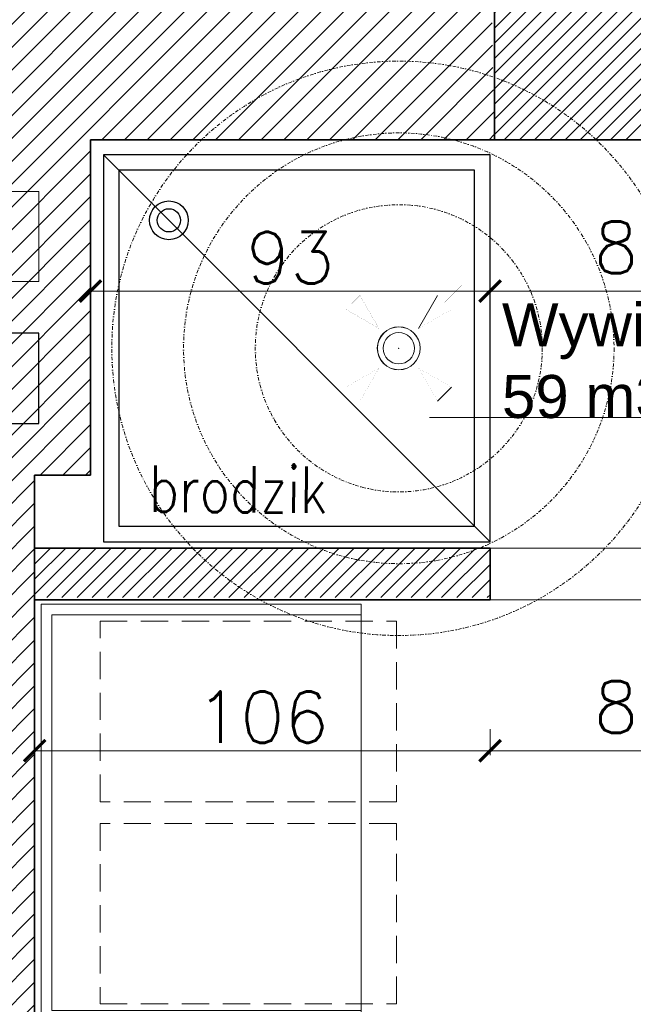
# Model space of a CAD drawing. Header units: millimetres. Extents: x -740 to 33545, y -26688 to 22494.
# Tile 135 of 256: x 10526 to 10669, y 10158 to 10387. Entities that reach past the tile are written whole.
import ezdxf
from ezdxf.lldxf.tags import DXFTag

# ---------------------------------------------------------------- set-up
doc = ezdxf.new("R2010")
doc.units = ezdxf.units.MM
doc.header["$MEASUREMENT"] = 0
for name, pattern in [('CENTERX2', [101.6, 63.5, -12.7, 12.7, -12.7]), ('DASHDOT', [1, 0.5, -0.25, 0, -0.25]), ('DASHED2', [9.525, 6.35, -3.175])]:
    doc.linetypes.add(name, pattern=pattern)
doc.layers.get('Defpoints').update_dxf_attribs({"color": 252})
doc.layers.add('## went NIEWID', color=51, linetype='DASHDOT', lineweight=15, plot=False)
doc.layers.add('_IS_EKO_Opis_Wentylacja', color=7, linetype='CENTERX2')
for name, color, linetype, lineweight in [('_IS_WYCIAG_TOALETY', 6, 'Continuous', 20), ('_IS_Wywiew', 1, 'Continuous', 20), ('A_istniejące ściany', 252, 'Continuous', 35), ('A_l.przerywana', 252, 'ICAD_ISO03W100', 9), ('A_projektowane sciany', 252, 'Continuous', 35), ('A_wyposażenie', 252, 'Continuous', 9), ('l.przerywana', 252, 'ICAD_ISO03W100', 5), ('l.wypełnien', 252, 'Continuous', 5), ('mebelki', 252, 'Continuous', 9), ('Nowe_820-G Rysunki Obrazki_Nr_pióra__1', 252, 'Continuous', 13), ('Nowe_820-G Rysunki Obrazki_Nr_pióra__23', 252, 'Continuous', 15), ('wymiarowanie', 252, 'Continuous', 9)]:
    doc.layers.add(name, color=color, linetype=linetype, lineweight=lineweight)
doc.styles.add('1-50', font='simplex.shx', dxfattribs={"width": 0.8, "height": 12})
doc.styles.add('Arial', font='arial.ttf')
doc.styles.add('styl2', font='simplex.shx')
tags = doc.linetypes.add('ICAD_ISO03W100', pattern=[30, 12, -18]).pattern_tags.tags
tags[6:7] = [DXFTag(74, 4), DXFTag(75, 0), DXFTag(340, '0'), DXFTag(46, 1.0), DXFTag(50, 0.0), DXFTag(44, 0.0), DXFTag(45, 0.0)]
tags[4:5] = [DXFTag(74, 4), DXFTag(75, 0), DXFTag(340, '0'), DXFTag(46, 1.0), DXFTag(50, 0.0), DXFTag(44, 0.0), DXFTag(45, 0.0)]
doc.dimstyles.new('Skala 1-50', dxfattribs={"dimtxt": 12, "dimasz": 5, "dimexe": 1, "dimexo": 1, "dimgap": 1.5, "dimtad": 1, "dimdec": 1, "dimrnd": 0.5, "dimtxsty": 'styl2', "dimblk": 'ARCHTICK', "dimcen": 5, "dimadec": 0, "dimazin": 0, "dimtfac": 1, "dimtdec": 1, "dimtmove": 1, "dimatfit": 3, "dimldrblk": 'ARCHTICK', "dimfxl": 0, "dimlwd": -1, "dimlwe": -1, "dimarcsym": 0})

# ---------------------------------------------------------------- blocks, each defined once
blk = doc.blocks.new('_ArchTick')
at = {"color": 0, "linetype": 'ByBlock', "const_width": 0.15}
blk.add_lwpolyline([(-0.5, -0.5), (0.5, 0.5)], dxfattribs=at)
blk = doc.blocks.new('*D1413')
at = {"layer": 'Defpoints', "color": 0}
for p in [(10529.35, 10252.84), (10635.35, 10252.84), (10635.35, 10217.24)]:
    blk.add_point(p, dxfattribs=at)
at = {"layer": 'wymiarowanie', "color": 0}
for p, q in [((10529.35, 10222.24), (10529.35, 10216.24)), ((10635.35, 10222.24), (10635.35, 10216.24)), ((10529.35, 10217.24), (10635.35, 10217.24))]:
    blk.add_line(p, q, dxfattribs=at)
at = {"layer": 'wymiarowanie', "color": 0, "xscale": 5, "yscale": 5, "zscale": 5, "rotation": 180}
blk.add_blockref('_ArchTick', (10529.35, 10217.24), dxfattribs=at)
at = {"layer": 'wymiarowanie', "color": 0, "xscale": 5, "yscale": 5, "zscale": 5}
blk.add_blockref('_ArchTick', (10635.35, 10217.24), dxfattribs=at)
at = {"layer": 'wymiarowanie', "color": 0, "insert": (10582.35, 10225.04), "char_height": 12, "attachment_point": 5, "style": 'styl2'}
blk.add_mtext('106', dxfattribs=at)
blk = doc.blocks.new('*D1414')
at = {"layer": 'Defpoints', "color": 0}
for p in [(10635.35, 10252.84), (10719.66, 10252.34), (10719.66, 10217.24)]:
    blk.add_point(p, dxfattribs=at)
at = {"layer": 'wymiarowanie', "color": 0}
for p, q in [((10635.35, 10222.24), (10635.35, 10216.24)), ((10719.66, 10222.24), (10719.66, 10216.24)), ((10635.35, 10217.24), (10719.66, 10217.24))]:
    blk.add_line(p, q, dxfattribs=at)
at = {"layer": 'wymiarowanie', "color": 0, "xscale": 5, "yscale": 5, "zscale": 5, "rotation": 180}
blk.add_blockref('_ArchTick', (10635.35, 10217.24), dxfattribs=at)
at = {"layer": 'wymiarowanie', "color": 0, "xscale": 5, "yscale": 5, "zscale": 5}
blk.add_blockref('_ArchTick', (10719.66, 10217.24), dxfattribs=at)
at = {"layer": 'wymiarowanie', "color": 0, "insert": (10677.51, 10225.59), "char_height": 12, "attachment_point": 5, "style": 'styl2'}
blk.add_mtext('84,5', dxfattribs=at)
blk = doc.blocks.new('*D2634')
at = {"layer": 'Defpoints', "color": 0}
for p in [(10542.35, 10359.34), (10635.35, 10355.84), (10635.35, 10324.14)]:
    blk.add_point(p, dxfattribs=at)
at = {"layer": 'wymiarowanie', "color": 0}
for p, q in [((10542.35, 10329.14), (10542.35, 10323.14)), ((10635.35, 10329.14), (10635.35, 10323.14)), ((10542.35, 10324.14), (10635.35, 10324.14))]:
    blk.add_line(p, q, dxfattribs=at)
at = {"layer": 'wymiarowanie', "color": 0, "xscale": 5, "yscale": 5, "zscale": 5, "rotation": 180}
blk.add_blockref('_ArchTick', (10542.35, 10324.14), dxfattribs=at)
at = {"layer": 'wymiarowanie', "color": 0, "xscale": 5, "yscale": 5, "zscale": 5}
blk.add_blockref('_ArchTick', (10635.35, 10324.14), dxfattribs=at)
at = {"layer": 'wymiarowanie', "color": 0, "insert": (10588.85, 10331.94), "char_height": 12, "attachment_point": 5, "style": 'styl2'}
blk.add_mtext('93', dxfattribs=at)
blk = doc.blocks.new('*D2635')
at = {"layer": 'Defpoints', "color": 0}
for p in [(10635.35, 10355.84), (10719.66, 10324.14), (10719.66, 10264.34)]:
    blk.add_point(p, dxfattribs=at)
at = {"layer": 'wymiarowanie', "color": 0}
for p, q in [((10635.35, 10329.14), (10635.35, 10323.14)), ((10635.35, 10324.14), (10719.66, 10324.14)), ((10719.66, 10319.14), (10719.66, 10325.14))]:
    blk.add_line(p, q, dxfattribs=at)
at = {"layer": 'wymiarowanie', "color": 0, "xscale": 5, "yscale": 5, "zscale": 5, "rotation": 180}
blk.add_blockref('_ArchTick', (10635.35, 10324.14), dxfattribs=at)
at = {"layer": 'wymiarowanie', "color": 0, "xscale": 5, "yscale": 5, "zscale": 5}
blk.add_blockref('_ArchTick', (10719.66, 10324.14), dxfattribs=at)
at = {"layer": 'wymiarowanie', "color": 0, "insert": (10677.51, 10332.49), "char_height": 12, "attachment_point": 5, "style": 'styl2'}
blk.add_mtext('84,5', dxfattribs=at)
blk = doc.blocks.new('FILL_245')
at = {"color": 1, "linetype": 'Continuous', "const_width": 0.018}
blk.add_lwpolyline([(-42321.15, 289.36), (-42313.9, 301.91), (-42308.6, 296.6)], close=True, dxfattribs=at)
blk = doc.blocks.new('FILL_244')
at = {"color": 1, "linetype": 'Continuous', "const_width": 0.018}
blk.add_lwpolyline([(-42321.15, 274.23), (-42308.6, 266.98), (-42313.9, 261.68)], close=True, dxfattribs=at)
blk = doc.blocks.new('Wywiew_lazienki')
at = {"layer": '## went NIEWID'}
for radius in [40, 30, 20]:
    blk.add_circle((10620.47, 9724.02), radius, dxfattribs=at)
at = {"layer": '_IS_WYCIAG_TOALETY', "linetype": 'Continuous', "lineweight": 0}
for p, q in [((10625.88, 9731.38), (10623.23, 9726.79)), ((10625.88, 9716.67), (10627.82, 9718.61))]:
    blk.add_line(p, q, dxfattribs=at)
at = {"layer": '_IS_WYCIAG_TOALETY', "linetype": 'Continuous', "lineweight": 0, "const_width": 0.00658}
for points in [[(10611.71, 9732.78), (10614.08, 9730.41)], [(10629.22, 9732.78), (10626.85, 9730.41)], [(10615.05, 9731.38), (10613.11, 9729.44)], [(10615.05, 9731.38), (10613.11, 9729.44)], [(10617.7, 9726.79), (10615.05, 9731.38)], [(10617.7, 9726.79), (10615.05, 9731.38)], [(10625.88, 9731.38), (10627.82, 9729.44)], [(10625.88, 9731.38), (10627.82, 9729.44)], [(10613.11, 9729.44), (10617.7, 9726.79)], [(10627.82, 9729.44), (10623.23, 9726.79)], [(10617.7, 9726.79), (10617.7, 9726.79)], [(10623.23, 9726.79), (10623.23, 9726.79)], [(10617.7, 9721.26), (10613.11, 9718.61)], [(10617.7, 9721.26), (10613.11, 9718.61)], [(10615.05, 9716.67), (10617.7, 9721.26)], [(10617.7, 9721.26), (10617.7, 9721.26)], [(10623.23, 9721.26), (10627.82, 9718.61)], [(10623.23, 9721.26), (10627.82, 9718.61)], [(10623.23, 9721.26), (10623.23, 9721.26)], [(10625.88, 9716.67), (10623.23, 9721.26)], [(10613.11, 9718.61), (10615.05, 9716.67)], [(10613.11, 9718.61), (10615.05, 9716.67)], [(10611.71, 9715.27), (10614.08, 9717.64)], [(10629.22, 9715.27), (10626.85, 9717.64)]]:
    blk.add_lwpolyline(points, dxfattribs=at)
at = {"layer": '_IS_WYCIAG_TOALETY', "lineweight": 0}
for radius in [2.98, 2.18]:
    blk.add_circle((10620.47, 9724.02), radius, dxfattribs=at)
blk.add_point((10620.47, 9724.02), dxfattribs=at)
blk.add_point((10620.47, 9724.02), dxfattribs=at)
at = {"layer": '_IS_WYCIAG_TOALETY', "lineweight": 0, "extrusion": (0, 0, -1), "xscale": 0.3657600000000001, "yscale": 0.3657600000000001, "zscale": -0.3657600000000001}
for name in ['FILL_245', 'FILL_244']:
    blk.add_blockref(name, (4861.68, 9620.96), dxfattribs=at)

msp = doc.modelspace()

# ---------------------------------------------------------------- hatches: boundary and pattern name
at = {"layer": 'l.wypełnien'}
h = msp.add_hatch(dxfattribs=at)
h.set_pattern_fill('ANSI31', color=256, scale=30, style=0)
h.paths.add_polyline_path([(10179.68, 10402.52), (10279.59, 10402.52), (10279.59, 10396.52), (10273.59, 10396.52), (10273.59, 10123.69), (10279.59, 10126.48), (10279.59, 10017.29), (10316.23, 10017.29), (10316.23, 9992.74), (10279.59, 9992.74), (10279.59, 9927.76), (10254.19, 9927.76), (10254.19, 10359.34), (10179.68, 10359.34)])
h.paths.add_polyline_path([(10260.11, 10246.37), (10272.71, 10246.37), (10272.71, 10279.87), (10260.11, 10279.87)], flags=24)
h.paths.add_polyline_path([(10504.8, 10309.84), (10504.8, 10297.84), (10504.8, 10254.75), (10504.8, 10017.29), (10504.8, 9992.74), (10504.8, 9927.76), (10529.35, 9927.76), (10529.35, 10281.34), (10542.35, 10281.34), (10542.35, 10359.34), (10636.35, 10359.34), (10635.51, 10402.52), (10504.8, 10402.52), (10504.8, 10396.52)])
h.paths.add_polyline_path([(10504.8, 10396.52), (10510.8, 10396.52), (10510.8, 10309.84), (10504.8, 10309.84)], flags=16)
h.paths.add_polyline_path([(10504.8, 10392.52), (10504.8, 10309.84), (10510.8, 10309.84), (10510.8, 10396.52), (10504.8, 10396.52)], flags=0)
h.paths.add_polyline_path([(10515.95, 10326.34), (10515.95, 10347.34), (10530.35, 10347.34), (10530.35, 10326.34)], flags=16)
h.paths.add_polyline_path([(10515.95, 10347.34), (10515.95, 10326.34), (10530.35, 10326.34), (10530.35, 10347.34)], flags=0)
h.paths.add_polyline_path([(10515.95, 10297.84), (10515.95, 10293.34), (10530.35, 10293.34), (10530.35, 10314.34), (10515.95, 10314.34), (10515.95, 10309.84)], flags=16)
h.paths.add_polyline_path([(10515.95, 10297.84), (10515.95, 10309.84), (10515.95, 10314.34), (10530.35, 10314.34), (10530.35, 10293.34), (10515.95, 10293.34)], flags=0)
h.paths.add_polyline_path([(10504.8, 10254.75), (10504.8, 10297.84), (10510.8, 10297.84), (10510.8, 10254.75)], flags=16)
h.paths.add_polyline_path([(10510.8, 10254.75), (10510.8, 10297.84), (10504.8, 10297.84), (10504.8, 10259.75), (10504.8, 10254.75)], flags=0)
h.paths.add_polyline_path([(10504.8, 10297.84), (10510.8, 10297.84), (10510.8, 10309.84), (10504.8, 10309.84)], flags=16)
h.paths.add_polyline_path([(10504.8, 10309.84), (10510.8, 10309.84), (10510.8, 10297.84), (10504.8, 10297.84)], flags=0)
h.paths.add_polyline_path([(10510.8, 10309.84), (10515.95, 10309.84), (10515.95, 10297.84), (10510.8, 10297.84)], flags=16)
h.paths.add_polyline_path([(10510.84, 10326.02), (10523.45, 10326.02), (10523.45, 10359.52), (10510.84, 10359.52)], flags=8)
h.paths.add_polyline_path([(10510.84, 10326.02), (10523.45, 10326.02), (10523.45, 10359.52), (10510.84, 10359.52)], flags=8)
h.paths.add_polyline_path([(9506.72, 10359.34), (9506.72, 10402.52), (9858.19, 10402.52), (9858.19, 10359.34)])
h.paths.add_polyline_path([(10000.19, 10359.34), (10089.09, 10359.34), (10089.09, 10402.52), (10000.19, 10402.52)])
h.paths.add_polyline_path([(10273.59, 10123.69), (10273.59, 10396.52), (10279.59, 10396.52), (10279.59, 10359.34), (10279.59, 10126.48)])
h.paths.add_polyline_path([(10372.72, 9992.74), (10372.72, 10017.29), (10316.23, 10017.29), (10316.23, 9992.74)])
h.paths.add_polyline_path([(9858.19, 10359.34), (9858.19, 10402.52), (9878.19, 10402.52), (9878.19, 10359.34)])
h.paths.add_polyline_path([(10000.19, 10359.34), (10000.19, 10402.52), (9980.19, 10402.52), (9980.19, 10359.34)])
h.paths.add_polyline_path([(10279.59, 9907.76), (10279.59, 9927.76), (10254.19, 9927.76), (10254.19, 9907.76)])
h.paths.add_polyline_path([(10529.35, 9907.76), (10529.35, 9927.76), (10504.8, 9927.76), (10504.8, 9907.76)])
h.paths.add_polyline_path([(10494.8, 10017.29), (10494.8, 9992.74), (10504.8, 9992.74), (10504.8, 10017.29)])
h = msp.add_hatch(dxfattribs=at)
h.set_pattern_fill('ANSI31', color=256, scale=20, style=0)
h.paths.add_polyline_path([(10636.35, 10359.34), (10736.26, 10359.34), (10736.26, 10402.52), (10636.35, 10402.52)])
h = msp.add_hatch(dxfattribs=at)
h.set_pattern_fill('ANSI31', color=256, scale=20, style=0)
h.paths.add_polyline_path([(10529.35, 10264.34), (10635.35, 10264.34), (10635.35, 10252.84), (10529.35, 10252.84)])

# ---------------------------------------------------------------- linework, layer by layer
at = {"color": 252, "ltscale": 500}
msp.add_line((10545.35, 10355.84), (10635.35, 10265.84), dxfattribs=at)
msp.add_line((10545.35, 10355.84), (10635.35, 10265.84), dxfattribs=at)
at = {"color": 252, "ltscale": 1000}
msp.add_line((10622.35, 10264.34), (10529.35, 10264.34), dxfattribs=at)
at = {"color": 252, "ltscale": 500}
for points in [[(10635.35, 10355.84), (10545.35, 10355.84), (10545.35, 10265.84), (10635.35, 10265.84)], [(10635.35, 10355.84), (10545.35, 10355.84), (10545.35, 10265.84), (10635.35, 10265.84)], [(10631.75, 10352.24), (10548.95, 10352.24), (10548.95, 10269.44), (10631.75, 10269.44)], [(10631.75, 10352.24), (10548.95, 10352.24), (10548.95, 10269.44), (10631.75, 10269.44)]]:
    msp.add_lwpolyline(points, close=True, dxfattribs=at)
for radius in [4.5, 4.5, 2.7, 2.7]:
    msp.add_circle((10560.59, 10340.6), radius, dxfattribs=at)
at = {"layer": '_IS_WYCIAG_TOALETY', "color": 6}
msp.add_circle((10614.1, 10310.84), 5, dxfattribs=at)
at = {"layer": '_IS_Wywiew', "lineweight": 30}
for p, q in [((10530.35, 10314.34), (10515.95, 10314.34)), ((10530.35, 10293.34), (10530.35, 10314.34)), ((10515.95, 10293.34), (10530.35, 10293.34))]:
    msp.add_line(p, q, dxfattribs=at)
at = {"layer": 'A_istniejące ściany'}
for p, q in [((10542.35, 10359.34), (10542.35, 10281.34)), ((10542.35, 10281.34), (10529.35, 10281.34))]:
    msp.add_line(p, q, dxfattribs=at)
for points in [[(10542.35, 10359.34), (10636.35, 10359.34)], [(10567.45, 10359.34), (10542.35, 10359.34)], [(10529.35, 10281.34), (10529.35, 10276.37)], [(10529.35, 9907.76), (10529.35, 10281.34)]]:
    msp.add_lwpolyline(points, dxfattribs=at)
at = {"layer": 'A_l.przerywana', "ltscale": 0.3}
msp.add_lwpolyline([(10635.35, 10264.34), (10732.35, 10264.34), (10732.35, 10252.34), (10635.35, 10252.34)], close=True, dxfattribs=at)
at = {"layer": 'A_projektowane sciany', "ltscale": 1000}
for p, q in [((10635.35, 10264.34), (10529.35, 10264.34)), ((10635.35, 10264.34), (10635.35, 10252.34)), ((10635.35, 10264.34), (10635.35, 10252.34)), ((10635.35, 10252.34), (10529.35, 10252.34))]:
    msp.add_line(p, q, dxfattribs=at)
at = {"layer": 'A_projektowane sciany'}
msp.add_lwpolyline([(10643.65, 10402.52), (10736.26, 10402.52), (10736.26, 10359.34), (10636.35, 10359.34), (10636.35, 10402.52), (10643.65, 10402.52)], dxfattribs=at)
at = {"layer": 'A_wyposażenie'}
for points in [[(10530.85, 10154.34), (10605.35, 10154.34), (10605.35, 10251.34), (10530.85, 10251.34)], [(10533.35, 10156.84), (10605.35, 10156.84), (10605.35, 10248.84), (10533.35, 10248.84)]]:
    msp.add_lwpolyline(points, close=True, dxfattribs=at)
at = {"layer": 'A_wyposażenie', "linetype": 'DASHED2'}
for points in [[(10544.57, 10247.34), (10613.57, 10247.34), (10613.57, 10205.34), (10544.57, 10205.34)], [(10544.57, 10247.34), (10613.57, 10247.34), (10613.57, 10205.34), (10544.57, 10205.34)], [(10544.57, 10158.34), (10613.57, 10158.34), (10613.57, 10200.34), (10544.57, 10200.34)], [(10544.57, 10158.34), (10613.57, 10158.34), (10613.57, 10200.34), (10544.57, 10200.34)]]:
    msp.add_lwpolyline(points, close=True, dxfattribs=at)
at = {"layer": 'l.przerywana', "ltscale": 0.3}
for p, q in [((10530.35, 10326.34), (10515.95, 10326.34)), ((10530.35, 10314.34), (10515.95, 10314.34))]:
    msp.add_line(p, q, dxfattribs=at)
for points in [[(10515.95, 10326.34), (10515.95, 10347.34), (10530.35, 10347.34), (10530.35, 10326.34)], [(10530.35, 10314.34), (10530.35, 10293.34), (10515.95, 10293.34), (10515.95, 10314.34)]]:
    msp.add_lwpolyline(points, dxfattribs=at)
at = {"layer": 'mebelki'}
for p, q in [((10545.35, 10355.84), (10635.35, 10265.84)), ((10545.35, 10355.84), (10635.35, 10265.84)), ((10622.35, 10264.34), (10529.35, 10264.34))]:
    msp.add_line(p, q, dxfattribs=at)
for points in [[(10635.35, 10355.84), (10545.35, 10355.84), (10545.35, 10265.84), (10635.35, 10265.84)], [(10635.35, 10355.84), (10545.35, 10355.84), (10545.35, 10265.84), (10635.35, 10265.84)], [(10631.75, 10352.24), (10548.95, 10352.24), (10548.95, 10269.44), (10631.75, 10269.44)], [(10631.75, 10352.24), (10548.95, 10352.24), (10548.95, 10269.44), (10631.75, 10269.44)]]:
    msp.add_lwpolyline(points, close=True, dxfattribs=at)
for radius in [4.5, 4.5, 2.7, 2.7]:
    msp.add_circle((10560.59, 10340.6), radius, dxfattribs=at)
at = {"layer": 'Nowe_820-G Rysunki Obrazki_Nr_pióra__1', "linetype": 'Continuous', "lineweight": 13}
for points in [[(10529.35, 10235.82), (10529.35, 10245.98)], [(10529.35, 10235.82), (10529.35, 10226.5)]]:
    msp.add_lwpolyline(points, dxfattribs=at)
at = {"layer": 'Nowe_820-G Rysunki Obrazki_Nr_pióra__23', "linetype": 'Continuous', "lineweight": 15}
for points in [[(10636.35, 10359.34), (10636.35, 10402.52)], [(10529.35, 10279.34), (10529.35, 10271.34)]]:
    msp.add_lwpolyline(points, dxfattribs=at)
at = {"layer": 'wymiarowanie'}
for p, q in [((10734.66, 10294.75), (10621.25, 10294.75)), ((10529.35, 10237.84), (10529.35, 10252.84))]:
    msp.add_line(p, q, dxfattribs=at)

# ---------------------------------------------------------------- block references
at = {"xscale": 1.67, "yscale": 1.67, "zscale": 1.67}
msp.add_blockref('Wywiew_lazienki', (-7122.08, -5928.28), dxfattribs=at)

# ---------------------------------------------------------------- texts
at = {"color": 252, "ltscale": 500, "insert": (10597.38, 10272.52), "char_height": 10.8, "width": 504.8523, "attachment_point": 9, "rotation": 359.6152, "style": '1-50'}
msp.add_mtext('brodzik', dxfattribs=at)
at = {"layer": '_IS_EKO_Opis_Wentylacja', "insert": (10638.11, 10321.3), "char_height": 10, "width": 108.1234, "attachment_point": 1, "style": 'Arial'}
msp.add_mtext('Wywiew %%C100\\P59 m3/h', dxfattribs=at)
at = {"layer": 'mebelki', "insert": (10597.38, 10272.52), "char_height": 10.8, "width": 504.8523, "attachment_point": 9, "rotation": 359.6152, "style": '1-50'}
msp.add_mtext('brodzik', dxfattribs=at)
at = {"layer": 'wymiarowanie', "char_height": 12, "width": 621.5287, "attachment_point": 1}
for s, insert in [('\\pi11.65274;{\\fCentury Gothic|b0|i0|c238|p34;Warstwa tynkarska - wyprawa dekoracyjna z tynku silikonowego o strukturze }\\pi12.21674;{\\fCentury Gothic|b0|i0|c238|p34;baranka o uziarnieniu 1,5 lub 2mm; kolor wg NCS:S1002-G50Y}\\P\\pi419.66474;{\\fCentury Gothic|b0|i0|c238|p34;grubość styropianu 20cm}\\P\\pi621.52874;{\\fCentury Gothic|b0|i0|c238|p34; }', (5416.61, 10370.91)), ('\\pi452.88074;{\\fCentury Gothic|b0|i0|c238|p34;Parapety zewnętrzne}\\P\\pi223.76474;{\\fCentury Gothic|b0|i0|c238|p34; z blachy stalowej powlekanej w kolorze RAL 7016}', (5416.61, 10228.95))]:
    msp.add_mtext(s, dxfattribs=dict(at, insert=insert))

# ---------------------------------------------------------------- dimensions: what is measured, and where the dimension line sits
at = {"layer": 'wymiarowanie'}
for base, p1, p2, picture, middle in [((10635.35, 10324.14), (10542.35, 10359.34), (10635.35, 10355.84), '*D2634', (10588.85, 10331.94)), ((10719.66, 10324.14), (10635.35, 10355.84), (10719.66, 10264.34), '*D2635', (10677.51, 10332.49)), ((10635.35, 10217.24), (10529.35, 10252.84), (10635.35, 10252.84), '*D1413', (10582.35, 10225.04)), ((10719.66, 10217.24), (10635.35, 10252.84), (10719.66, 10252.34), '*D1414', (10677.51, 10225.59))]:
    dim = msp.add_linear_dim(base=base, p1=p1, p2=p2, dimstyle='Skala 1-50', dxfattribs=at)
    dim.commit()
    dim.dimension.update_dxf_attribs({"geometry": picture, "text_midpoint": middle})

doc.saveas('drawing.dxf')
